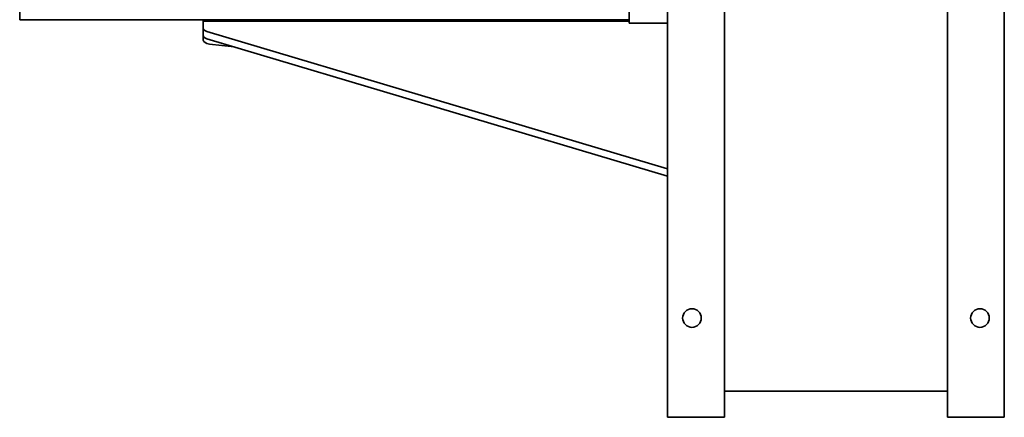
# Model space of a CAD drawing. Header units: millimetres. Extents: x 377 to 883, y 192 to 699.
# Tile 1 of 4: x 377 to 863, y 192 to 389. Entities that reach past the tile are written whole.
import ezdxf

# ---------------------------------------------------------------- set-up
doc = ezdxf.new("R2010")
doc.units = ezdxf.units.MM
doc.header["$LTSCALE"] = 3
doc.layers.add('Krawędzie widoczne(ISO)', color=7, linetype='Continuous', lineweight=35, true_color=0x262659)

msp = doc.modelspace()

# ---------------------------------------------------------------- linework, layer by layer
at = {"layer": 'Krawędzie widoczne(ISO)'}
for p, q in [((696.75, 192.5), (696.75, 698.5)), ((724.75, 192.5), (724.75, 698.5)), ((834.75, 192.5), (834.75, 698.5)), ((862.75, 698.5), (862.75, 192.5)), ((677.75, 564), (677.75, 387)), ((377.25, 562.3), (377.25, 388.7)), ((377.25, 388.7), (677.75, 388.7)), ((467.75, 387.96), (467.75, 388.7)), ((467.75, 387.96), (677.75, 387.96)), ((467.75, 384.39), (467.75, 387.96)), ((467.75, 384.39), (467.75, 380.83)), ((677.75, 387), (696.75, 387)), ((467.75, 378.63), (467.75, 380.83)), ((696.75, 315.11), (469.56, 382.86)), ((469.56, 379.3), (696.75, 311.55)), ((470.86, 376.68), (482.96, 375.31)), ((834.75, 205.39), (724.75, 205.39)), ((724.75, 192.5), (696.75, 192.5)), ((862.75, 192.5), (834.75, 192.5))]:
    msp.add_line(p, q, dxfattribs=at)
for centre in [(708.75, 241.5), (850.75, 241.5)]:
    msp.add_circle(centre, 4.6, dxfattribs=at)
for centre, ratio, end_param in [((471.75, 384.39), 0.455869, 0.991498), ((471.75, 380.83), 0.455869, 0.991498), ((471.75, 378.63), 0.5, 1.34732)]:
    msp.add_ellipse(centre, major_axis=(-4, 0), ratio=ratio, start_param=0, end_param=end_param, dxfattribs=at)

doc.saveas('drawing.dxf')
